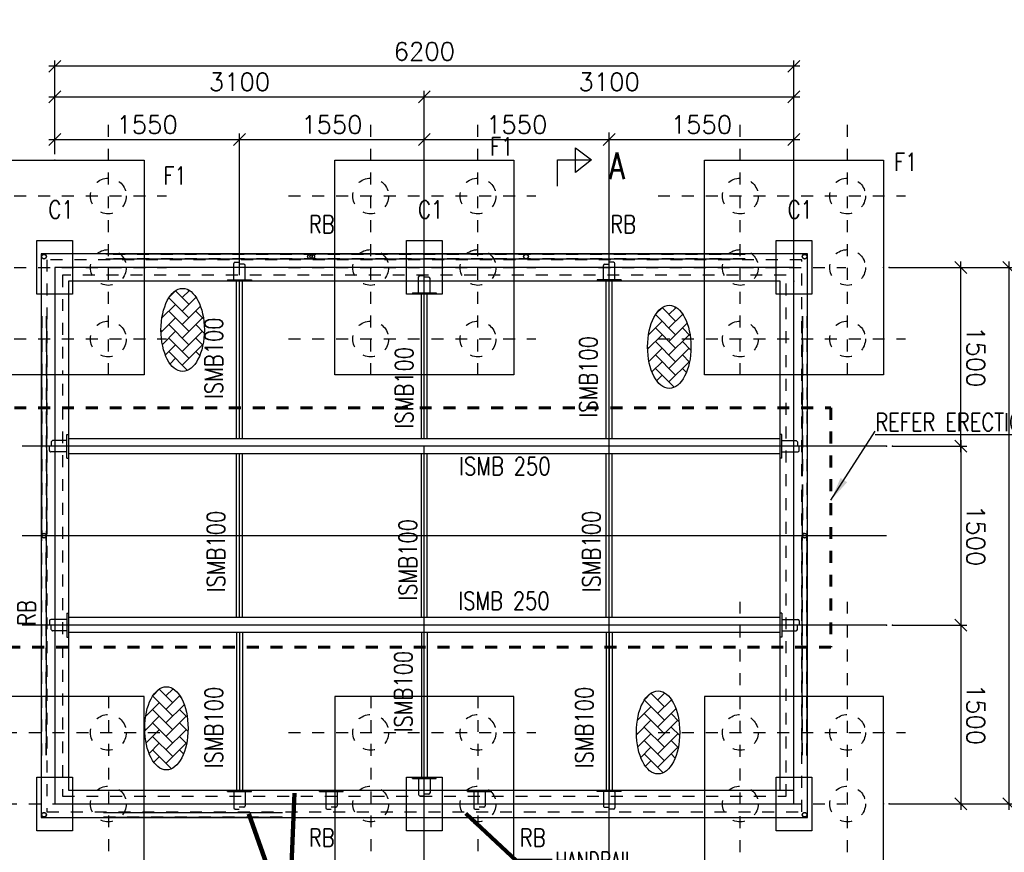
# Model space of a CAD drawing. Header units: inches. Extents: x 727810 to 1461440, y 2714588 to 5435005.
# Tile 106 of 233: x 728902.92 to 728911.18, y 2716077.6 to 2716084.59. Entities that reach past the tile are written whole.
import ezdxf

# ---------------------------------------------------------------- set-up
doc = ezdxf.new("R2010")
doc.units = ezdxf.units.IN
doc.header["$MEASUREMENT"] = 0
doc.linetypes.add('DIVIDEX2', pattern=[2.5, 1, -0.5, 0, -0.5, 0, -0.5])
doc.linetypes.add('HIDDEN', pattern=[0.375, 0.25, -0.125])
doc.layers.add('AM_5', color=3, linetype='Continuous', lineweight=15)
doc.layers.add('AM_8', color=1, linetype='Continuous', lineweight=15)
doc.layers.add('DETAILS', color=7, linetype='Continuous')
doc.layers.add('Inverter Room', color=7, linetype='Continuous')
doc.styles.add('RANJAN', font='romans.shx', dxfattribs={"width": 0.75})
doc.styles.add('ROMANS', font='ROMANS.shx', dxfattribs={"height": 10})
doc.dimstyles.new('DIM-', dxfattribs={"dimscale": 0, "dimtxt": 0.15, "dimasz": 0.15, "dimexe": 0, "dimexo": 0, "dimgap": 0.15, "dimtad": 1, "dimdec": 0, "dimlfac": 1000, "dimzin": 0, "dimdsep": 46, "dimtxsty": 'ROMANS', "dimblk": 'OBLIQUE', "dimcen": 0, "dimclrd": 6, "dimclre": 6, "dimclrt": 3, "dimadec": 0, "dimazin": 0, "dimtfac": 1, "dimtdec": 0, "dimtmove": 2, "dimatfit": 3, "dimfxl": 1, "dimtolj": 1, "dimtzin": 0, "dimarcsym": 2})
doc.dimstyles.new('ROMANS$0', dxfattribs={"dimscale": 100, "dimtxt": 100, "dimasz": 1, "dimexe": 0.5, "dimexo": 0.5, "dimgap": 0.5, "dimtad": 1, "dimdec": 0, "dimrnd": 5, "dimdsep": 46, "dimtxsty": 'ROMANS', "dimblk": 'OBLIQUE', "dimcen": 1, "dimdle": 0.5, "dimclrd": 6, "dimclre": 6, "dimclrt": 3, "dimadec": 0, "dimazin": 0, "dimtfac": 1, "dimtdec": 0, "dimtix": 1, "dimtmove": 0, "dimatfit": 3, "dimldrblk": 'OBLIQUE', "dimfxl": 1, "dimtolj": 1, "dimtzin": 0, "dimarcsym": 0})
doc.dimstyles.new('ROMANS$7', dxfattribs={"dimscale": 100, "dimtxt": 2.5, "dimasz": 2, "dimexe": 20, "dimexo": 20, "dimgap": 0.5, "dimtad": 1, "dimdec": 0, "dimrnd": 5, "dimzin": 0, "dimdsep": 46, "dimtxsty": 'ROMANS', "dimcen": 0.09, "dimdle": 20, "dimclrd": 256, "dimclre": 256, "dimclrt": 3, "dimadec": 0, "dimazin": 0, "dimtfac": 20, "dimtdec": 0, "dimtix": 1, "dimtmove": 2, "dimatfit": 3, "dimfxl": 1, "dimtolj": 1, "dimtzin": 0, "dimarcsym": 0})

# ---------------------------------------------------------------- blocks, each defined once
blk = doc.blocks.new('_Oblique')
at = {"color": 0, "linetype": 'ByBlock', "lineweight": -2}
blk.add_line((-0.5, -0.5), (0.5, 0.5), dxfattribs=at)
blk = doc.blocks.new('*D83')
at = {"layer": 'Inverter Room', "color": 6, "lineweight": -2, "ltscale": 0.5, "transparency": 16777216}
for p, q in [((2096815.3, -2325765.3), (2096027.9, -2325765.3)), ((2096077.9, -2325715.3), (2096077.9, -2332015.3)), ((2096815.3, -2331965.3), (2096027.9, -2331965.3))]:
    blk.add_line(p, q, dxfattribs=at)
at = {"layer": 'Inverter Room', "color": 0, "ltscale": 0.5, "transparency": 16777216}
for p in [(2096865.3, -2325765.3), (2096077.9, -2331965.3), (2096865.3, -2331965.3)]:
    blk.add_point(p, dxfattribs=at)
at = {"layer": 'Inverter Room', "color": 6, "lineweight": -2, "ltscale": 0.5, "transparency": 16777216, "xscale": 100, "yscale": 100, "zscale": 100}
for p, rotation in [((2096077.9, -2325765.3), 90), ((2096077.9, -2331965.3), 270)]:
    blk.add_blockref('_Oblique', p, dxfattribs=dict(at, rotation=rotation))
at = {"layer": 'Inverter Room', "color": 3, "ltscale": 0.5, "transparency": 16777216, "insert": (2095952.9, -2328865.3), "char_height": 150, "attachment_point": 5, "rotation": 90, "style": 'ROMANS'}
blk.add_mtext('\\A1;6200', dxfattribs=at)
blk = doc.blocks.new('*D84')
at = {"layer": 'Inverter Room', "color": 6, "lineweight": -2, "ltscale": 0.5, "transparency": 16777216}
for p, q in [((2097715.3, -2323961.8), (2102315.3, -2323961.8)), ((2097765.3, -2324965.3), (2097765.3, -2323911.8)), ((2102265.3, -2324965.3), (2102265.3, -2323911.8))]:
    blk.add_line(p, q, dxfattribs=at)
at = {"layer": 'Inverter Room', "color": 0, "ltscale": 0.5, "transparency": 16777216}
for p in [(2102265.3, -2323961.8), (2097765.3, -2325015.3), (2102265.3, -2325015.3)]:
    blk.add_point(p, dxfattribs=at)
at = {"layer": 'Inverter Room', "color": 6, "lineweight": -2, "ltscale": 0.5, "transparency": 16777216, "xscale": 100, "yscale": 100, "zscale": 100, "rotation": 180}
blk.add_blockref('_Oblique', (2097765.3, -2323961.8), dxfattribs=at)
at = {"layer": 'Inverter Room', "color": 6, "lineweight": -2, "ltscale": 0.5, "transparency": 16777216, "xscale": 100, "yscale": 100, "zscale": 100}
blk.add_blockref('_Oblique', (2102265.3, -2323961.8), dxfattribs=at)
at = {"layer": 'Inverter Room', "color": 3, "ltscale": 0.5, "transparency": 16777216, "insert": (2100015.3, -2323836.8), "char_height": 150, "attachment_point": 5, "style": 'ROMANS'}
blk.add_mtext('\\A1;4500', dxfattribs=at)
blk = doc.blocks.new('*D85')
at = {"layer": 'AM_5', "color": 6, "lineweight": -2, "transparency": 16777216}
for p, q in [((2096333.6, -2332015.3), (2096333.6, -2328815.3)), ((2096815.3, -2328865.3), (2096283.6, -2328865.3)), ((2096815.3, -2331965.3), (2096283.6, -2331965.3))]:
    blk.add_line(p, q, dxfattribs=at)
at = {"layer": 'Inverter Room', "color": 0, "transparency": 16777216}
for p in [(2096333.6, -2328865.3), (2096865.3, -2328865.3), (2096865.3, -2331965.3)]:
    blk.add_point(p, dxfattribs=at)
at = {"layer": 'AM_5', "color": 6, "lineweight": -2, "transparency": 16777216, "xscale": 100, "yscale": 100, "zscale": 100}
for p, rotation in [((2096333.6, -2328865.3), 90), ((2096333.6, -2331965.3), 270)]:
    blk.add_blockref('_Oblique', p, dxfattribs=dict(at, rotation=rotation))
at = {"layer": 'AM_5', "color": 3, "transparency": 16777216, "insert": (2096208.6, -2330415.3), "char_height": 150, "attachment_point": 5, "rotation": 90, "style": 'ROMANS', "bg_fill": 3, "box_fill_scale": 1.25, "bg_fill_color": 256, "bg_fill_true_color": 13158600, "bg_fill_transparency": 0}
blk.add_mtext('\\A1;3100', dxfattribs=at)
blk = doc.blocks.new('*D73')
at = {"layer": 'AM_5', "color": 6, "lineweight": -2, "transparency": 16777216}
for p, q in [((2096815.3, -2325765.3), (2096283.6, -2325765.3)), ((2096333.6, -2328915.3), (2096333.6, -2325715.3)), ((2096815.3, -2328865.3), (2096283.6, -2328865.3))]:
    blk.add_line(p, q, dxfattribs=at)
at = {"layer": 'Inverter Room', "color": 0, "transparency": 16777216}
for p in [(2096333.6, -2325765.3), (2096865.3, -2325765.3), (2096865.3, -2328865.3)]:
    blk.add_point(p, dxfattribs=at)
at = {"layer": 'AM_5', "color": 6, "lineweight": -2, "transparency": 16777216, "xscale": 100, "yscale": 100, "zscale": 100}
for p, rotation in [((2096333.6, -2325765.3), 90), ((2096333.6, -2328865.3), 270)]:
    blk.add_blockref('_Oblique', p, dxfattribs=dict(at, rotation=rotation))
at = {"layer": 'AM_5', "color": 3, "transparency": 16777216, "insert": (2096208.6, -2327315.3), "char_height": 150, "attachment_point": 5, "rotation": 90, "style": 'ROMANS', "bg_fill": 3, "box_fill_scale": 1.25, "bg_fill_color": 256, "bg_fill_true_color": 13158600, "bg_fill_transparency": 0}
blk.add_mtext('\\A1;3100', dxfattribs=at)
blk = doc.blocks.new('*D86')
at = {"layer": 'DETAILS', "color": 6, "lineweight": -2, "ltscale": 0.5, "transparency": 16777216}
for p, q in [((2099315.3, -2324365.3), (2097715.3, -2324365.3)), ((2097765.3, -2324915.3), (2097765.3, -2324315.3)), ((2099265.3, -2324937.7), (2099265.3, -2324315.3))]:
    blk.add_line(p, q, dxfattribs=at)
at = {"layer": 'Inverter Room', "color": 0, "ltscale": 0.5, "transparency": 16777216}
for p in [(2097765.3, -2324365.3), (2097765.3, -2324965.3), (2099265.3, -2324987.7)]:
    blk.add_point(p, dxfattribs=at)
at = {"layer": 'DETAILS', "color": 6, "lineweight": -2, "ltscale": 0.5, "transparency": 16777216, "xscale": 100, "yscale": 100, "zscale": 100, "rotation": 180}
blk.add_blockref('_Oblique', (2097765.3, -2324365.3), dxfattribs=at)
at = {"layer": 'DETAILS', "color": 6, "lineweight": -2, "ltscale": 0.5, "transparency": 16777216, "xscale": 100, "yscale": 100, "zscale": 100}
blk.add_blockref('_Oblique', (2099265.3, -2324365.3), dxfattribs=at)
at = {"layer": 'DETAILS', "color": 3, "ltscale": 0.5, "transparency": 16777216, "insert": (2098515.3, -2324240.3), "char_height": 150, "attachment_point": 5, "style": 'ROMANS', "bg_fill": 3, "box_fill_scale": 1.25, "bg_fill_color": 256, "bg_fill_true_color": 13158600, "bg_fill_transparency": 0}
blk.add_mtext('\\A1;1500', dxfattribs=at)
blk = doc.blocks.new('*D74')
at = {"layer": 'DETAILS', "color": 6, "lineweight": -2, "ltscale": 0.5, "transparency": 16777216}
for p, q in [((2100715.3, -2324365.3), (2102315.3, -2324365.3)), ((2100765.3, -2324937.7), (2100765.3, -2324315.3)), ((2102265.3, -2324915.3), (2102265.3, -2324315.3))]:
    blk.add_line(p, q, dxfattribs=at)
at = {"layer": 'Inverter Room', "color": 0, "ltscale": 0.5, "transparency": 16777216}
for p in [(2102265.3, -2324365.3), (2102265.3, -2324965.3), (2100765.3, -2324987.7)]:
    blk.add_point(p, dxfattribs=at)
at = {"layer": 'DETAILS', "color": 6, "lineweight": -2, "ltscale": 0.5, "transparency": 16777216, "xscale": 100, "yscale": 100, "zscale": 100, "rotation": 180}
blk.add_blockref('_Oblique', (2100765.3, -2324365.3), dxfattribs=at)
at = {"layer": 'DETAILS', "color": 6, "lineweight": -2, "ltscale": 0.5, "transparency": 16777216, "xscale": 100, "yscale": 100, "zscale": 100}
blk.add_blockref('_Oblique', (2102265.3, -2324365.3), dxfattribs=at)
at = {"layer": 'DETAILS', "color": 3, "ltscale": 0.5, "transparency": 16777216, "insert": (2101515.3, -2324240.3), "char_height": 150, "attachment_point": 5, "style": 'ROMANS', "bg_fill": 3, "box_fill_scale": 1.25, "bg_fill_color": 256, "bg_fill_true_color": 13158600, "bg_fill_transparency": 0}
blk.add_mtext('\\A1;1500', dxfattribs=at)
blk = doc.blocks.new('*D75')
at = {"layer": 'DETAILS', "color": 6, "lineweight": -2, "ltscale": 0.5, "transparency": 16777216}
for p, q in [((2099215.3, -2324365.3), (2100815.3, -2324365.3)), ((2099265.3, -2324887.7), (2099265.3, -2324315.3)), ((2100765.3, -2324887.7), (2100765.3, -2324315.3))]:
    blk.add_line(p, q, dxfattribs=at)
at = {"layer": 'Inverter Room', "color": 0, "ltscale": 0.5, "transparency": 16777216}
for p in [(2100765.3, -2324365.3), (2099265.3, -2324937.7), (2100765.3, -2324937.7)]:
    blk.add_point(p, dxfattribs=at)
at = {"layer": 'DETAILS', "color": 6, "lineweight": -2, "ltscale": 0.5, "transparency": 16777216, "xscale": 100, "yscale": 100, "zscale": 100, "rotation": 180}
blk.add_blockref('_Oblique', (2099265.3, -2324365.3), dxfattribs=at)
at = {"layer": 'DETAILS', "color": 6, "lineweight": -2, "ltscale": 0.5, "transparency": 16777216, "xscale": 100, "yscale": 100, "zscale": 100}
blk.add_blockref('_Oblique', (2100765.3, -2324365.3), dxfattribs=at)
at = {"layer": 'DETAILS', "color": 3, "ltscale": 0.5, "transparency": 16777216, "insert": (2100015.3, -2324240.3), "char_height": 150, "attachment_point": 5, "style": 'ROMANS', "bg_fill": 3, "box_fill_scale": 1.25, "bg_fill_color": 256, "bg_fill_true_color": 13158600, "bg_fill_transparency": 0}
blk.add_mtext('\\A1;1500', dxfattribs=at)
blk = doc.blocks.new('*D87')
at = {"layer": 'DETAILS', "color": 6, "lineweight": -2, "ltscale": 0.5, "transparency": 16777216}
for p, q in [((2097830.3, -2330415.3), (2096641.9, -2330415.3)), ((2096691.9, -2332015.3), (2096691.9, -2330365.3)), ((2096815.3, -2331965.3), (2096641.9, -2331965.3))]:
    blk.add_line(p, q, dxfattribs=at)
at = {"layer": 'Inverter Room', "color": 0, "ltscale": 0.5, "transparency": 16777216}
for p in [(2096691.9, -2330415.3), (2097880.3, -2330415.3), (2096865.3, -2331965.3)]:
    blk.add_point(p, dxfattribs=at)
at = {"layer": 'DETAILS', "color": 6, "lineweight": -2, "ltscale": 0.5, "transparency": 16777216, "xscale": 100, "yscale": 100, "zscale": 100}
for p, rotation in [((2096691.9, -2330415.3), 90), ((2096691.9, -2331965.3), 270)]:
    blk.add_blockref('_Oblique', p, dxfattribs=dict(at, rotation=rotation))
at = {"layer": 'DETAILS', "color": 3, "ltscale": 0.5, "transparency": 16777216, "insert": (2096566.9, -2331190.3), "char_height": 150, "attachment_point": 5, "rotation": 90, "style": 'ROMANS', "bg_fill": 3, "box_fill_scale": 1.25, "bg_fill_color": 256, "bg_fill_true_color": 13158600, "bg_fill_transparency": 0}
blk.add_mtext('\\A1;1550', dxfattribs=at)
blk = doc.blocks.new('*D88')
at = {"layer": 'DETAILS', "color": 6, "lineweight": -2, "ltscale": 0.5, "transparency": 16777216}
for p, q in [((2097830.3, -2325765.3), (2096641.9, -2325765.3)), ((2096691.9, -2327365.3), (2096691.9, -2325715.3)), ((2097830.3, -2327315.3), (2096641.9, -2327315.3))]:
    blk.add_line(p, q, dxfattribs=at)
at = {"layer": 'Inverter Room', "color": 0, "ltscale": 0.5, "transparency": 16777216}
for p in [(2096691.9, -2325765.3), (2097880.3, -2325765.3), (2097880.3, -2327315.3)]:
    blk.add_point(p, dxfattribs=at)
at = {"layer": 'DETAILS', "color": 6, "lineweight": -2, "ltscale": 0.5, "transparency": 16777216, "xscale": 100, "yscale": 100, "zscale": 100}
for p, rotation in [((2096691.9, -2325765.3), 90), ((2096691.9, -2327315.3), 270)]:
    blk.add_blockref('_Oblique', p, dxfattribs=dict(at, rotation=rotation))
at = {"layer": 'DETAILS', "color": 3, "ltscale": 0.5, "transparency": 16777216, "insert": (2096566.9, -2326540.3), "char_height": 150, "attachment_point": 5, "rotation": 90, "style": 'ROMANS', "bg_fill": 3, "box_fill_scale": 1.25, "bg_fill_color": 256, "bg_fill_true_color": 13158600, "bg_fill_transparency": 0}
blk.add_mtext('\\A1;1550', dxfattribs=at)
blk = doc.blocks.new('*D89')
at = {"layer": 'DETAILS', "color": 6, "lineweight": -2, "ltscale": 0.5, "transparency": 16777216}
for p, q in [((2096691.9, -2330465.3), (2096691.9, -2328815.3)), ((2097830.3, -2328865.3), (2096641.9, -2328865.3)), ((2097830.3, -2330415.3), (2096641.9, -2330415.3))]:
    blk.add_line(p, q, dxfattribs=at)
at = {"layer": 'Inverter Room', "color": 0, "ltscale": 0.5, "transparency": 16777216}
for p in [(2096691.9, -2328865.3), (2097880.3, -2328865.3), (2097880.3, -2330415.3)]:
    blk.add_point(p, dxfattribs=at)
at = {"layer": 'DETAILS', "color": 6, "lineweight": -2, "ltscale": 0.5, "transparency": 16777216, "xscale": 100, "yscale": 100, "zscale": 100}
for p, rotation in [((2096691.9, -2328865.3), 90), ((2096691.9, -2330415.3), 270)]:
    blk.add_blockref('_Oblique', p, dxfattribs=dict(at, rotation=rotation))
at = {"layer": 'DETAILS', "color": 3, "ltscale": 0.5, "transparency": 16777216, "insert": (2096566.9, -2329640.3), "char_height": 150, "attachment_point": 5, "rotation": 90, "style": 'ROMANS', "bg_fill": 3, "box_fill_scale": 1.25, "bg_fill_color": 256, "bg_fill_true_color": 13158600, "bg_fill_transparency": 0}
blk.add_mtext('\\A1;1550', dxfattribs=at)
blk = doc.blocks.new('*D90')
at = {"layer": 'DETAILS', "color": 6, "lineweight": -2, "ltscale": 0.5, "transparency": 16777216}
for p, q in [((2096691.9, -2328915.3), (2096691.9, -2327265.3)), ((2097830.3, -2327315.3), (2096641.9, -2327315.3)), ((2097830.3, -2328865.3), (2096641.9, -2328865.3))]:
    blk.add_line(p, q, dxfattribs=at)
at = {"layer": 'Inverter Room', "color": 0, "ltscale": 0.5, "transparency": 16777216}
for p in [(2096691.9, -2327315.3), (2097880.3, -2327315.3), (2097880.3, -2328865.3)]:
    blk.add_point(p, dxfattribs=at)
at = {"layer": 'DETAILS', "color": 6, "lineweight": -2, "ltscale": 0.5, "transparency": 16777216, "xscale": 100, "yscale": 100, "zscale": 100}
for p, rotation in [((2096691.9, -2327315.3), 90), ((2096691.9, -2328865.3), 270)]:
    blk.add_blockref('_Oblique', p, dxfattribs=dict(at, rotation=rotation))
at = {"layer": 'DETAILS', "color": 3, "ltscale": 0.5, "transparency": 16777216, "insert": (2096566.9, -2328090.3), "char_height": 150, "attachment_point": 5, "rotation": 90, "style": 'ROMANS', "bg_fill": 3, "box_fill_scale": 1.25, "bg_fill_color": 256, "bg_fill_true_color": 13158600, "bg_fill_transparency": 0}
blk.add_mtext('\\A1;1550', dxfattribs=at)
blk = doc.blocks.new('bhcbhb')
at = {"layer": 'AM_8', "ltscale": 0.5}
h = blk.add_hatch(dxfattribs=at)
h.set_pattern_fill('AR-HBONE', color=256, scale=20, angle=90, style=0)
h.set_pattern_definition([(135, (-264515.51, -4301173.805), (-113.137085, 2e-14), [240, -80]), (225, (-264572.08, -4301117.24), (-113.137085, 2e-14), [240, -80])])
edge = h.paths.add_edge_path()
edge.add_ellipse((2098431.2, -2326810.7), major_axis=(-348.6, 0), ratio=0.521978, start_angle=191.45916, end_angle=459.29111)
edge.add_ellipse((2098431.2, -2326810.7), major_axis=(-348.6, 0), ratio=0.521978, start_angle=99.29111, end_angle=191.45916)
h = blk.add_hatch(dxfattribs=at)
h.set_pattern_fill('AR-HBONE', color=256, scale=20, angle=90, style=0)
h.set_pattern_definition([(135, (-261281.35, -4301267.94), (-113.137085, 2e-14), [240, -80]), (225, (-261337.92, -4301211.37), (-113.137085, 2e-14), [240, -80])])
edge = h.paths.add_edge_path()
edge.add_ellipse((2101665.3, -2326904.8), major_axis=(-348.6, 0), ratio=0.521978, start_angle=191.45916, end_angle=459.29111)
edge.add_ellipse((2101665.3, -2326904.8), major_axis=(-348.6, 0), ratio=0.521978, start_angle=99.29111, end_angle=191.45916)
h = blk.add_hatch(dxfattribs=at)
h.set_pattern_fill('AR-HBONE', color=256, scale=20, angle=90, style=0)
h.set_pattern_definition([(135, (-264657.27, -4305255.49), (-113.137085, 2e-14), [240, -80]), (225, (-264713.84, -4305198.924), (-113.137085, 2e-14), [240, -80])])
edge = h.paths.add_edge_path()
edge.add_ellipse((2098289.4, -2330892.4), major_axis=(-348.6, 0), ratio=0.521978, start_angle=191.45916, end_angle=459.29111)
edge.add_ellipse((2098289.4, -2330892.4), major_axis=(-348.6, 0), ratio=0.521978, start_angle=99.29111, end_angle=191.45916)
h = blk.add_hatch(dxfattribs=at)
h.set_pattern_fill('AR-HBONE', color=256, scale=20, angle=90, style=0)
h.set_pattern_definition([(135, (-261315.51, -4305391.94), (-113.137085, 2e-14), [240, -80]), (225, (-261372.075, -4305335.37), (-113.137085, 2e-14), [240, -80])])
edge = h.paths.add_edge_path()
edge.add_ellipse((2101631.2, -2331028.8), major_axis=(-348.6, 0), ratio=0.521978, start_angle=191.45916, end_angle=459.29111)
edge.add_ellipse((2101631.2, -2331028.8), major_axis=(-348.6, 0), ratio=0.521978, start_angle=99.29111, end_angle=191.45916)
at = {"layer": 'DETAILS', "linetype": 'DIVIDEX2', "ltscale": 0.5}
for p, q in [((2097165.3, -2326904.8), (2097165.3, -2324828.8)), ((2098365.3, -2326904.8), (2098365.3, -2324828.8)), ((2101665.3, -2326904.8), (2101665.3, -2324828.8)), ((2098669.2, -2325315.3), (2096567.2, -2325315.3)), ((2097765.3, -2327404.8), (2097765.3, -2325328.8)), ((2102669.2, -2325315.3), (2100567.2, -2325315.3)), ((2102265.3, -2327404.8), (2102265.3, -2325328.8)), ((2098669.2, -2326215.3), (2096567.2, -2326215.3)), ((2102669.2, -2326215.3), (2100567.2, -2326215.3)), ((2097165.3, -2330004.8), (2097165.3, -2327928.8)), ((2097765.3, -2330004.8), (2097765.3, -2327928.8)), ((2098365.3, -2330004.8), (2098365.3, -2327928.8)), ((2101665.3, -2330004.8), (2101665.3, -2327928.8)), ((2102265.3, -2330004.8), (2102265.3, -2327928.8)), ((2098669.2, -2328415.3), (2096567.2, -2328415.3)), ((2101361.4, -2328415.3), (2103463.4, -2328415.3)), ((2098669.2, -2329315.3), (2096567.2, -2329315.3)), ((2101361.4, -2329315.3), (2103463.4, -2329315.3)), ((2097165.3, -2333104.8), (2097165.3, -2331028.8)), ((2097765.3, -2333104.8), (2097765.3, -2331028.8)), ((2098365.3, -2333104.8), (2098365.3, -2331028.8)), ((2101665.3, -2332983.2), (2101665.3, -2331028.8)), ((2102265.3, -2332983.2), (2102265.3, -2331028.8)), ((2098669.2, -2331515.3), (2096567.2, -2331515.3)), ((2101361.4, -2331515.3), (2103547.7, -2331515.3))]:
    blk.add_line(p, q, dxfattribs=at)
at = {"layer": 'DETAILS', "ltscale": 0.5}
for p, q in [((2098174.4, -2325655.3), (2100014.8, -2325655.3)), ((2098174.4, -2325695.3), (2099515.3, -2325695.3)), ((2099585.3, -2325695.3), (2100014.8, -2325695.3)), ((2101856.2, -2325655.3), (2100015.8, -2325655.3)), ((2101856.2, -2325695.3), (2100015.8, -2325695.3)), ((2097654.4, -2326175.3), (2097654.4, -2331535.4)), ((2097694.4, -2326175.3), (2097694.4, -2331535.4)), ((2102336.2, -2331555.4), (2102336.2, -2330055.4)), ((2102376.2, -2331555.4), (2102376.2, -2330055.4)), ((2098174.4, -2332035.4), (2100014.8, -2332035.4)), ((2101856.2, -2332035.4), (2100015.8, -2332035.4)), ((2098174.4, -2332075.4), (2100014.8, -2332075.4)), ((2101856.2, -2332075.4), (2100015.8, -2332075.4))]:
    blk.add_line(p, q, dxfattribs=at)
at = {"layer": 'DETAILS', "linetype": 'HIDDEN', "lineweight": 60, "ltscale": 20}
blk.add_lwpolyline([(2098942.4, -2332504), (2098942.4, -2325454.7), (2100949.6, -2325454.7), (2100949.6, -2332504)], close=True, dxfattribs=at)
at = {"layer": 'DETAILS', "ltscale": 0.5}
for centre in [(2097674.4, -2325675.3), (2100015.3, -2325675.3), (2102356.2, -2325675.3), (2097674.4, -2328012.6), (2097674.4, -2329805.4), (2097674.4, -2329825.4), (2097674.4, -2332055.4), (2100015.3, -2332055.4), (2102356.2, -2332055.4)]:
    blk.add_circle(centre, 20, dxfattribs=at)
for centre in [(2098431.2, -2326810.7), (2101665.3, -2326904.8), (2098289.4, -2330892.4), (2101631.2, -2331028.8)]:
    blk.add_ellipse(centre, major_axis=(-348.6, 0), ratio=0.521978, dxfattribs=at)
at = {"layer": 'Inverter Room', "ltscale": 2}
for p, q in [((2099265.3, -2324987.7), (2099265.3, -2332237.4)), ((2100015.3, -2324987.7), (2100015.3, -2332237.4)), ((2100765.3, -2324987.7), (2100765.3, -2332237.4)), ((2099202.8, -2327315.3), (2097880.3, -2327315.3)), ((2100702.8, -2327315.3), (2099327.8, -2327315.3)), ((2100827.8, -2327315.3), (2102150.3, -2327315.3)), ((2099202.8, -2328865.3), (2097990.3, -2328865.3)), ((2103247.8, -2328865.3), (2099265.3, -2328865.3)), ((2099312.8, -2328865.3), (2099265.3, -2328865.3)), ((2100702.8, -2328865.3), (2099327.8, -2328865.3)), ((2099202.8, -2330415.3), (2097880.3, -2330415.3)), ((2100702.8, -2330415.3), (2099327.8, -2330415.3)), ((2100827.8, -2330415.3), (2102150.3, -2330415.3))]:
    blk.add_line(p, q, dxfattribs=at)
at = {"layer": 'Inverter Room', "color": 8, "linetype": 'HIDDEN', "ltscale": 2}
for p, q in [((2098172.8, -2325657.4), (2100006, -2325657.4)), ((2098174.4, -2325693.3), (2099515.3, -2325693.3)), ((2099585.3, -2325693.3), (2100006.1, -2325693.3)), ((2101856.2, -2325693.3), (2100024.6, -2325693.3)), ((2101857.9, -2325657.4), (2100024.7, -2325657.4)), ((2097656.4, -2326175.3), (2097656.4, -2331535.4)), ((2097692.4, -2326173.6), (2097692.4, -2331535.4)), ((2102338.2, -2331555.4), (2102338.2, -2330055.4)), ((2102374.2, -2331557), (2102374.2, -2330053.7)), ((2098174.4, -2332037.4), (2100006.1, -2332037.4)), ((2101856.2, -2332037.4), (2100024.6, -2332037.4)), ((2098172.8, -2332073.3), (2100006, -2332073.3)), ((2101857.9, -2332073.3), (2100024.7, -2332073.3))]:
    blk.add_line(p, q, dxfattribs=at)
at = {"layer": 'Inverter Room', "color": 2}
for p, q in [((2099217.6, -2325864.8), (2099217.6, -2325747.8)), ((2099228.9, -2325736.6), (2099267.4, -2325736.6)), ((2099301.8, -2325721.5), (2099268, -2325721.5)), ((2099313.1, -2325864.8), (2099313.1, -2325732.8)), ((2100717.6, -2325864.8), (2100717.6, -2325732.8)), ((2100728.9, -2325721.5), (2100762.7, -2325721.5)), ((2100801.8, -2325736.6), (2100763.2, -2325736.6)), ((2100813.1, -2325864.8), (2100813.1, -2325747.8)), ((2099310.1, -2325867.8), (2099220.6, -2325867.8)), ((2100720.6, -2325867.8), (2100810.1, -2325867.8)), ((2097865.3, -2327267.6), (2097733.3, -2327267.6)), ((2097868.3, -2327270.6), (2097868.3, -2327360.1)), ((2102162.3, -2327270.6), (2102162.3, -2327360.1)), ((2102165.3, -2327267.6), (2102297.4, -2327267.6)), ((2097722, -2327278.8), (2097722, -2327312.7)), ((2097737.1, -2327351.8), (2097737.1, -2327313.2)), ((2102293.6, -2327351.8), (2102293.6, -2327313.2)), ((2102308.6, -2327278.8), (2102308.6, -2327312.7)), ((2097865.3, -2327363.1), (2097748.3, -2327363.1)), ((2102165.3, -2327363.1), (2102282.3, -2327363.1)), ((2102162.3, -2328447.6), (2102162.3, -2328358.1)), ((2102165.3, -2328355.1), (2102282.3, -2328355.1)), ((2102293.6, -2328366.3), (2102293.6, -2328404.9)), ((2102308.6, -2328439.3), (2102308.6, -2328405.4)), ((2102165.3, -2328450.6), (2102297.4, -2328450.6)), ((2102162.3, -2329689.6), (2102162.3, -2329600.1)), ((2102165.3, -2329597.1), (2102282.3, -2329597.1)), ((2102293.6, -2329608.3), (2102293.6, -2329646.9)), ((2102308.6, -2329681.3), (2102308.6, -2329647.4)), ((2102165.3, -2329692.6), (2102297.4, -2329692.6)), ((2097737.1, -2330378.8), (2097737.1, -2330417.4)), ((2097865.3, -2330367.6), (2097748.3, -2330367.6)), ((2097868.3, -2330460.1), (2097868.3, -2330370.6)), ((2102162.3, -2330460.1), (2102162.3, -2330370.6)), ((2102165.3, -2330367.6), (2102282.3, -2330367.6)), ((2102293.6, -2330378.8), (2102293.6, -2330417.4)), ((2097722, -2330451.8), (2097722, -2330418)), ((2097865.3, -2330463.1), (2097733.3, -2330463.1)), ((2102165.3, -2330463.1), (2102297.4, -2330463.1)), ((2102308.6, -2330451.8), (2102308.6, -2330418)), ((2099217.6, -2331865.8), (2099217.6, -2331982.8)), ((2099310.1, -2331862.8), (2099220.6, -2331862.8)), ((2099313.1, -2331865.8), (2099313.1, -2331997.9)), ((2100717.6, -2331865.8), (2100717.6, -2331997.9)), ((2100720.6, -2331862.8), (2100810.1, -2331862.8)), ((2100813.1, -2331865.8), (2100813.1, -2331982.8)), ((2099228.9, -2331994.1), (2099267.4, -2331994.1)), ((2099301.8, -2332009.1), (2099268, -2332009.1)), ((2100728.9, -2332009.1), (2100762.7, -2332009.1)), ((2100801.8, -2331994.1), (2100763.2, -2331994.1))]:
    blk.add_line(p, q, dxfattribs=at)
at = {"layer": 'Inverter Room', "color": 4, "ltscale": 0.5}
for p, q in [((2099165.3, -2325867.8), (2099165.3, -2325879.8)), ((2099365.3, -2325867.8), (2099365.3, -2325879.8)), ((2100665.3, -2325867.8), (2100665.3, -2325879.8)), ((2100865.3, -2325867.8), (2100865.3, -2325879.8)), ((2099202.8, -2325880.3), (2099202.8, -2331850.3)), ((2099327.8, -2325880.3), (2099327.8, -2331850.3)), ((2100702.8, -2325880.3), (2100702.8, -2331850.3)), ((2100827.8, -2325880.3), (2100827.8, -2331850.3)), ((2097868.3, -2327215.3), (2097880.3, -2327215.3)), ((2102162.3, -2327215.3), (2102150.3, -2327215.3)), ((2099202.8, -2327290.3), (2097880.3, -2327290.3)), ((2099202.8, -2327340.3), (2097880.3, -2327340.3)), ((2100702.8, -2327290.3), (2099327.8, -2327290.3)), ((2100702.8, -2327340.3), (2099327.8, -2327340.3)), ((2100827.8, -2327290.3), (2102150.3, -2327290.3)), ((2100827.8, -2327340.3), (2102150.3, -2327340.3)), ((2097868.3, -2327415.3), (2097880.3, -2327415.3)), ((2102162.3, -2327415.3), (2102150.3, -2327415.3)), ((2102162.3, -2328302.8), (2102150.3, -2328302.8)), ((2102162.3, -2328502.8), (2102150.3, -2328502.8)), ((2097978.3, -2328765.3), (2097990.3, -2328765.3)), ((2099202.8, -2328840.3), (2097990.3, -2328840.3)), ((2100702.8, -2328840.3), (2099327.8, -2328840.3)), ((2100827.8, -2328840.3), (2102040.3, -2328840.3)), ((2102052.3, -2328765.3), (2102040.3, -2328765.3)), ((2099202.8, -2328890.3), (2097990.3, -2328890.3)), ((2100702.8, -2328890.3), (2099327.8, -2328890.3)), ((2100827.8, -2328890.3), (2102040.3, -2328890.3)), ((2097978.3, -2328965.3), (2097990.3, -2328965.3)), ((2102052.3, -2328965.3), (2102040.3, -2328965.3)), ((2102162.3, -2329544.8), (2102150.3, -2329544.8)), ((2102162.3, -2329744.8), (2102150.3, -2329744.8)), ((2097868.3, -2330315.3), (2097880.3, -2330315.3)), ((2102162.3, -2330315.3), (2102150.3, -2330315.3)), ((2099202.8, -2330390.3), (2097880.3, -2330390.3)), ((2100702.8, -2330390.3), (2099327.8, -2330390.3)), ((2100827.8, -2330390.3), (2102150.3, -2330390.3)), ((2099202.8, -2330440.3), (2097880.3, -2330440.3)), ((2100702.8, -2330440.3), (2099327.8, -2330440.3)), ((2100827.8, -2330440.3), (2102150.3, -2330440.3)), ((2097868.3, -2330515.3), (2097880.3, -2330515.3)), ((2102162.3, -2330515.3), (2102150.3, -2330515.3)), ((2099165.3, -2331862.8), (2099165.3, -2331850.8)), ((2099365.3, -2331862.8), (2099365.3, -2331850.8)), ((2100665.3, -2331862.8), (2100665.3, -2331850.8)), ((2100865.3, -2331862.8), (2100865.3, -2331850.8))]:
    blk.add_line(p, q, dxfattribs=at)
at = {"layer": 'Inverter Room'}
for p, q in [((2097847.1, -2328828.8), (2097847.1, -2328867.4)), ((2097975.3, -2328817.6), (2097858.3, -2328817.6)), ((2097978.3, -2328910.1), (2097978.3, -2328820.6)), ((2102052.3, -2328910.1), (2102052.3, -2328820.6)), ((2102055.3, -2328817.6), (2102172.3, -2328817.6)), ((2102183.6, -2328828.8), (2102183.6, -2328867.4)), ((2097832, -2328901.8), (2097832, -2328868)), ((2097975.3, -2328913.1), (2097843.3, -2328913.1)), ((2102055.3, -2328913.1), (2102187.4, -2328913.1)), ((2102198.6, -2328901.8), (2102198.6, -2328868))]:
    blk.add_line(p, q, dxfattribs=at)
at = {"layer": 'Inverter Room', "color": 4, "ltscale": 0.5}
for points in [[(2098665.3, -2325015.3), (2098665.3, -2326515.3), (2096865.3, -2326515.3), (2096865.3, -2325015.3)], [(2101365.3, -2325015.3), (2101365.3, -2326515.3), (2103165.3, -2326515.3), (2103165.3, -2325015.3)], [(2102380.3, -2332080.3), (2102380.3, -2325650.3), (2097650.3, -2325650.3), (2097650.3, -2332080.3)], [(2102150.3, -2331850.3), (2102150.3, -2325880.3), (2097880.3, -2325880.3), (2097880.3, -2331850.3)], [(2098665.3, -2328115.3), (2098665.3, -2329615.3), (2096865.3, -2329615.3), (2096865.3, -2328115.3)], [(2101365.3, -2328115.3), (2101365.3, -2329615.3), (2103165.3, -2329615.3), (2103165.3, -2328115.3)], [(2098665.3, -2331215.3), (2098665.3, -2332715.3), (2096865.3, -2332715.3), (2096865.3, -2331215.3)], [(2101365.3, -2331215.3), (2101365.3, -2332715.3), (2103165.3, -2332715.3), (2103165.3, -2331215.3)]]:
    blk.add_lwpolyline(points, close=True, dxfattribs=at)
at = {"layer": 'Inverter Room', "ltscale": 3}
for points in [[(2097990.3, -2325615.3), (2097990.3, -2325915.3), (2097540.3, -2325915.3), (2097540.3, -2325615.3)], [(2102490.3, -2325615.3), (2102490.3, -2325915.3), (2102040.3, -2325915.3), (2102040.3, -2325615.3)], [(2097990.3, -2328715.3), (2097990.3, -2329015.3), (2097540.3, -2329015.3), (2097540.3, -2328715.3)], [(2102490.3, -2328715.3), (2102490.3, -2329015.3), (2102040.3, -2329015.3), (2102040.3, -2328715.3)], [(2097990.3, -2331815.3), (2097990.3, -2332115.3), (2097540.3, -2332115.3), (2097540.3, -2331815.3)], [(2102490.3, -2331815.3), (2102490.3, -2332115.3), (2102040.3, -2332115.3), (2102040.3, -2331815.3)]]:
    blk.add_lwpolyline(points, close=True, dxfattribs=at)
at = {"layer": 'Inverter Room', "color": 8, "linetype": 'HIDDEN', "ltscale": 2}
for points in [[(2099515.3, -2325700.3), (2097700.3, -2325700.3), (2097700.3, -2332030.3), (2102330.3, -2332030.3), (2102330.3, -2325700.3), (2099585.3, -2325700.3)], [(2098740.3, -2331900.3), (2102200.3, -2331900.3), (2102200.3, -2325830.3), (2097830.3, -2325830.3), (2097830.3, -2331900.3), (2098665.3, -2331900.3)]]:
    blk.add_lwpolyline(points, dxfattribs=at)
at = {"layer": 'Inverter Room', "ltscale": 2}
blk.add_lwpolyline([(2102265.3, -2331965.3), (2102265.3, -2325765.3), (2097765.3, -2325765.3), (2097765.3, -2331965.3)], close=True, dxfattribs=at)
at = {"layer": 'Inverter Room', "color": 4, "ltscale": 0.5}
for points in [[(2102150.3, -2331815.3), (2102150.3, -2325765.3)], [(2099365.3, -2325867.8), (2099165.3, -2325867.8)], [(2100665.3, -2325867.8), (2100865.3, -2325867.8)], [(2097868.3, -2327215.3), (2097868.3, -2327415.3)], [(2102162.3, -2327215.3), (2102162.3, -2327415.3)], [(2102162.3, -2328502.8), (2102162.3, -2328302.8)], [(2097978.3, -2328965.3), (2097978.3, -2328765.3)], [(2102052.3, -2328965.3), (2102052.3, -2328765.3)], [(2102162.3, -2329744.8), (2102162.3, -2329544.8)], [(2097868.3, -2330515.3), (2097868.3, -2330315.3)], [(2102162.3, -2330515.3), (2102162.3, -2330315.3)], [(2099365.3, -2331862.8), (2099165.3, -2331862.8)], [(2100665.3, -2331862.8), (2100865.3, -2331862.8)]]:
    blk.add_lwpolyline(points, dxfattribs=at)
at = {"layer": 'Inverter Room', "color": 8, "linetype": 'HIDDEN', "ltscale": 2}
for centre, radius in [((2097165.3, -2325315.3), 150), ((2097765.3, -2325315.3), 150), ((2098365.3, -2325315.3), 150), ((2101665.3, -2325315.3), 150), ((2102265.3, -2325315.3), 150), ((2097674.4, -2325675.3), 18), ((2100015.3, -2325675.3), 18), ((2102356.2, -2325675.3), 18), ((2097165.3, -2326215.3), 150), ((2097765.3, -2326215.3), 150), ((2098365.3, -2326215.3), 150), ((2101665.3, -2326215.3), 150), ((2102265.3, -2326215.3), 150), ((2097674.4, -2328012.6), 18), ((2097165.3, -2328415.3), 150), ((2097765.3, -2328415.3), 150), ((2098365.3, -2328415.3), 150), ((2101665.3, -2328415.3), 150), ((2102265.3, -2328415.3), 150), ((2097165.3, -2329315.3), 150), ((2097765.3, -2329315.3), 150), ((2098365.3, -2329315.3), 150), ((2101665.3, -2329315.3), 150), ((2102265.3, -2329315.3), 150), ((2097674.4, -2329805.4), 18), ((2097674.4, -2329825.4), 18), ((2097165.3, -2331515.3), 150), ((2097765.3, -2331515.3), 150), ((2098365.3, -2331515.3), 150), ((2101665.3, -2331515.3), 150), ((2102265.3, -2331515.3), 150), ((2097674.4, -2332055.4), 18), ((2100015.3, -2332055.4), 18), ((2102356.2, -2332055.4), 18)]:
    blk.add_circle(centre, radius, dxfattribs=at)
at = {"layer": 'Inverter Room', "color": 2}
for centre, radius, start, end in [((2099228.9, -2325747.8), 11.2, 90, 180), ((2099301.8, -2325732.8), 11.2, 0, 90), ((2100728.9, -2325732.8), 11.2, 90, 180), ((2100801.8, -2325747.8), 11.2, 360, 90), ((2099220.6, -2325864.8), 3, 180, 270), ((2099310.1, -2325864.8), 3, 270, 0), ((2100720.6, -2325864.8), 3, 180, 270), ((2100810.1, -2325864.8), 3, 270, 360), ((2097733.3, -2327278.8), 11.2, 90, 180), ((2097865.3, -2327270.6), 3, 0, 90), ((2102165.3, -2327270.6), 3, 90, 180), ((2102297.4, -2327278.8), 11.2, 360, 90), ((2097748.3, -2327351.8), 11.2, 180, 270), ((2097865.3, -2327360.1), 3, 270, 0), ((2102165.3, -2327360.1), 3, 180, 270), ((2102282.3, -2327351.8), 11.2, 270, 360), ((2102165.3, -2328358.1), 3, 90, 180), ((2102282.3, -2328366.3), 11.2, 0, 90), ((2102165.3, -2328447.6), 3, 180, 270), ((2102297.4, -2328439.3), 11.2, 270, 0), ((2102165.3, -2329600.1), 3, 90, 180), ((2102282.3, -2329608.3), 11.2, 0, 90), ((2102165.3, -2329689.6), 3, 180, 270), ((2102297.4, -2329681.3), 11.2, 270, 0), ((2097748.3, -2330378.8), 11.2, 90, 180), ((2097865.3, -2330370.6), 3, 0, 90), ((2102165.3, -2330370.6), 3, 90, 180), ((2102282.3, -2330378.8), 11.2, 0, 90), ((2097733.3, -2330451.8), 11.2, 180, 270), ((2097865.3, -2330460.1), 3, 270, 0), ((2102165.3, -2330460.1), 3, 180, 270), ((2102297.4, -2330451.8), 11.2, 270, 0), ((2099220.6, -2331865.8), 3, 90, 180), ((2099310.1, -2331865.8), 3, 0, 90), ((2100720.6, -2331865.8), 3, 90, 180), ((2100810.1, -2331865.8), 3, 0, 90), ((2099228.9, -2331982.8), 11.2, 180, 270), ((2100801.8, -2331982.8), 11.2, 270, 0), ((2099301.8, -2331997.9), 11.2, 270, 0), ((2100728.9, -2331997.9), 11.2, 180, 270)]:
    blk.add_arc(centre, radius, start, end, dxfattribs=at)
at = {"layer": 'Inverter Room'}
for centre, radius, start, end in [((2097858.3, -2328828.8), 11.2, 90, 180), ((2097975.3, -2328820.6), 3, 0, 90), ((2102055.3, -2328820.6), 3, 90, 180), ((2102172.3, -2328828.8), 11.2, 0, 90), ((2097843.3, -2328901.8), 11.2, 180, 270), ((2097975.3, -2328910.1), 3, 270, 0), ((2102055.3, -2328910.1), 3, 180, 270), ((2102187.4, -2328901.8), 11.2, 270, 0)]:
    blk.add_arc(centre, radius, start, end, dxfattribs=at)
at = {"layer": 'DETAILS', "color": 3, "style": 'ROMANS', "width": 0.8}
for s, rotation, p in [('RB', 90, (2097478.1, -2327305.9)), ('ISMB100', 180, (2099024.7, -2327414.8)), ('ISMB100', 180, (2100490.5, -2327389.4)), ('ISMB100', 180, (2101966.8, -2327447.9)), ('ISMB 250', 90, (2099506.6, -2328573.1)), ('ISMB 250', 90, (2100636.5, -2328580.4)), ('RB', 90, (2102623, -2328064.4)), ('ISMB100', 180, (2100560.4, -2328928.1)), ('ISMB100', 180, (2099116.2, -2328959.6)), ('ISMB100', 180, (2101665.3, -2328966.8)), ('RB', 90, (2097478.1, -2329833.5)), ('RB', 90, (2102623, -2329833.5)), ('ISMB100', 180, (2098869.3, -2330555.3)), ('ISMB100', 180, (2100490.5, -2330538.1)), ('ISMB100', 180, (2101966.8, -2330555.3)), ('RB', 180, (2100772.7, -2332126.2))]:
    blk.add_text(s, height=150, rotation=rotation, dxfattribs=at).set_placement(p)
at = {"layer": 'Inverter Room', "color": 3, "linetype": 'Continuous', "style": 'ROMANS', "width": 0.8}
for s, p in [('F1', (2096955.7, -2324924.2)), ('C1', (2097355, -2325817.8)), ('F1', (2096826.4, -2328313.7)), ('C1', (2097355, -2328917.8)), ('F1', (2097070, -2331054.3)), ('C1', (2097355, -2332017.8))]:
    blk.add_text(s, height=150, rotation=90, dxfattribs=at).set_placement(p)
at = {"layer": 'Inverter Room', "color": 3, "style": 'ROMANS', "width": 0.7}
blk.add_text('HANDRAIL', height=150, rotation=90, dxfattribs=at).set_placement((2102818.3, -2327766.3))
at = {"layer": 'Inverter Room', "ltscale": 0.5}
for base, p1, p2, angle, picture, middle in [((2102265.3, -2323961.8), (2097765.3, -2325015.3), (2102265.3, -2325015.3), 180, '*D84', (2100015.3, -2323836.8)), ((2096077.9, -2331965.3), (2096865.3, -2325765.3), (2096865.3, -2331965.3), 90, '*D83', (2095952.9, -2328865.3))]:
    dim = blk.add_linear_dim(base=base, p1=p1, p2=p2, angle=angle, dimstyle='ROMANS$0', override={"dimtxt": 150, "dimfxl": 0.75, "dimarcsym": 1}, dxfattribs=at)
    dim.commit()
    dim.dimension.update_dxf_attribs({"geometry": picture, "text_midpoint": middle})
at = {"layer": 'DETAILS', "ltscale": 100}
blk.add_leader([(2099717.3, -2325454.7), (2099137.7, -2325082.5)], dimstyle='ROMANS$7', override={"dimtxt": 150, "dimgap": 0.5, "dimtad": 0, "dimtfill": 1, "dimarcsym": 1}, dxfattribs=at)
at = {"layer": 'Inverter Room'}
for points in [[(2102346.4, -2328518.2), (2102741.7, -2328091), (2102741.7, -2327793)], [(2102349.6, -2330336.9), (2103291.6, -2330001.8), (2103291.6, -2329703.9)], [(2102175.8, -2329954.2), (2103291.6, -2330001.8)]]:
    blk.add_leader(points, dimstyle='DIM-', override={"dimscale": 50, "dimtxt": 2.5, "dimasz": 2.3, "dimexe": 1, "dimexo": 1, "dimgap": 0.5, "dimtad": 0, "dimdle": 1, "dimlwd": 65535, "dimlwe": 65535}, dxfattribs=at)
at = {"layer": 'AM_5'}
dim = blk.add_linear_dim(base=(2096333.6, -2328865.3), p1=(2096865.3, -2331965.3), p2=(2096865.3, -2328865.3), angle=90, dimstyle='ROMANS$0', override={"dimtxt": 150, "dimtfill": 1, "dimarcsym": 1}, dxfattribs=at)
dim.commit()
dim.dimension.update_dxf_attribs({"geometry": '*D85', "text_midpoint": (2096208.6, -2330415.3)})
at = {"layer": 'DETAILS', "ltscale": 0.5}
for base, p1, p2, picture, middle in [((2097765.3, -2324365.3), (2099265.3, -2324987.7), (2097765.3, -2324965.3), '*D86', (2098515.3, -2324240.3)), ((2102265.3, -2324365.3), (2100765.3, -2324987.7), (2102265.3, -2324965.3), '*D74', (2101515.3, -2324240.3))]:
    dim = blk.add_linear_dim(base=base, p1=p1, p2=p2, angle=180, dimstyle='ROMANS$0', override={"dimtxt": 150, "dimtfill": 1, "dimarcsym": 1}, dxfattribs=at)
    dim.commit()
    dim.dimension.update_dxf_attribs({"geometry": picture, "text_midpoint": middle})
at = {"layer": 'Inverter Room', "color": 2, "linetype": 'Continuous', "style": 'ROMANS', "width": 0.8}
blk.add_text('%%UREFER ERECTION NOTES', height=150, rotation=90, dxfattribs=at).set_placement((2099137.7, -2325082.5))
at = {"layer": 'AM_5'}
dim = blk.add_linear_dim(base=(2096333.6, -2325765.3), p1=(2096865.3, -2328865.3), p2=(2096865.3, -2325765.3), angle=90, dimstyle='ROMANS$0', override={"dimtxt": 150, "dimtfill": 1, "dimarcsym": 1}, dxfattribs=at)
dim.commit()
dim.dimension.update_dxf_attribs({"geometry": '*D73', "text_midpoint": (2096208.6, -2327315.3)})
at = {"layer": 'DETAILS', "ltscale": 0.5}
for base, p1, p2, angle, picture, middle in [((2100765.3, -2324365.3), (2099265.3, -2324937.7), (2100765.3, -2324937.7), 180, '*D75', (2100015.3, -2324240.3)), ((2096691.9, -2330415.3), (2096865.3, -2331965.3), (2097880.3, -2330415.3), 90, '*D87', (2096566.9, -2331190.3))]:
    dim = blk.add_linear_dim(base=base, p1=p1, p2=p2, angle=angle, dimstyle='ROMANS$0', override={"dimtxt": 150, "dimtfill": 1, "dimarcsym": 1}, dxfattribs=at)
    dim.commit()
    dim.dimension.update_dxf_attribs({"geometry": picture, "text_midpoint": middle})
at = {"layer": 'Inverter Room', "ltscale": 2}
for p, q in [((2103247.8, -2327315.3), (2096632.7, -2327315.3)), ((2099202.8, -2328865.3), (2096632.7, -2328865.3))]:
    blk.add_line(p, q, dxfattribs=at)
at = {"layer": 'Inverter Room', "color": 4, "linetype": 'Continuous'}
blk.add_lwpolyline([(2097083.7, -2327749), (2096863.7, -2327749), (2096863.7, -2327463.6), (2096969.2, -2327597.4), (2096761.4, -2327597.4), (2096863.7, -2327463.6)], dxfattribs=at)
at = {"layer": 'Inverter Room', "color": 2, "linetype": 'Continuous', "ltscale": 0.6, "style": 'RANJAN', "width": 0.75}
blk.add_text('A', height=225, rotation=90, dxfattribs=at).set_placement((2097024.7, -2327315.5))
at = {"layer": 'DETAILS', "ltscale": 0.5}
for base, p1, p2, picture, middle in [((2096691.9, -2325765.3), (2097880.3, -2327315.3), (2097880.3, -2325765.3), '*D88', (2096566.9, -2326540.3)), ((2096691.9, -2328865.3), (2097880.3, -2330415.3), (2097880.3, -2328865.3), '*D89', (2096566.9, -2329640.3))]:
    dim = blk.add_linear_dim(base=base, p1=p1, p2=p2, angle=90, dimstyle='ROMANS$0', override={"dimtxt": 150, "dimtfill": 1, "dimarcsym": 1}, dxfattribs=at)
    dim.commit()
    dim.dimension.update_dxf_attribs({"geometry": picture, "text_midpoint": middle})
dim = blk.add_linear_dim(base=(2096691.9, -2327315.3), p1=(2097880.3, -2328865.3), p2=(2097880.3, -2327315.3), angle=90, dimstyle='ROMANS$0', override={"dimtxt": 150, "dimtfill": 1, "dimarcsym": 1}, dxfattribs=at)
dim.commit()
dim.dimension.update_dxf_attribs({"geometry": '*D90', "text_midpoint": (2096566.9, -2328090.3)})

msp = doc.modelspace()

# ---------------------------------------------------------------- block references
at = {"layer": 'DETAILS', "xscale": 0.000999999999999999, "yscale": 0.000999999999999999, "zscale": 0.000999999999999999, "rotation": 270}
msp.add_blockref('bhcbhb', (731235.18358, 2718180.27354, 0.444), dxfattribs=at)

# ---------------------------------------------------------------- next in the draw order: leaders
at = {"layer": 'Inverter Room', "ltscale": 0.5}
msp.add_leader([(728917.81823, 2716090.90821, 0.444), (728917.57751, 2716089.92522, 0.444), (728917.01091, 2716089.93287, 0.444)], dimstyle='ROMANS$7', override={"dimtxt": 150, "dimgap": 0.5, "dimtad": 0, "dimtfill": 1, "dimarcsym": 1}, dxfattribs=at)

doc.saveas('drawing.dxf')
